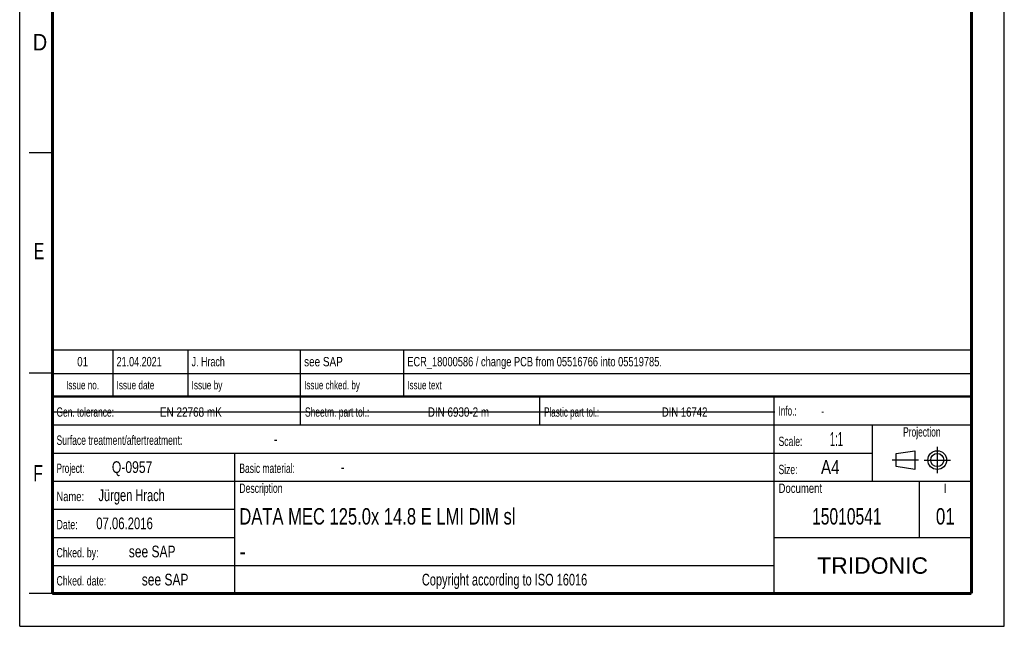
# Model space of a CAD drawing. Header units: millimetres. Extents: x 0 to 210, y 0 to 297.
# Tile 1 of 22: x 0 to 210, y 0 to 129. Entities that reach past the tile are written whole.
import ezdxf
from ezdxf.enums import TextEntityAlignment as Align

# ---------------------------------------------------------------- set-up
doc = ezdxf.new("R2010")
doc.units = ezdxf.units.MM
doc.header["$LTSCALE"] = 19.36
doc.linetypes.add('CENTER', pattern=[0.6, 0.375, -0.075, 0.075, -0.075])
doc.layers.get('0').update_dxf_attribs({"linetype": 'CONTINUOUS'})
doc.layers.add('DEFAULT_1', color=7, linetype='CENTER')
doc.layers.add('Z_NOTICE', color=7, linetype='CONTINUOUS')
doc.styles.get("Standard").update_dxf_attribs({"font": 'txt', "width": 0.7})
doc.styles.add('TEXTSTYLE_2', font='txt', dxfattribs={"width": 0.75})
doc.styles.add('TEXTSTYLE_4', font='arial.ttf')

# ---------------------------------------------------------------- blocks, each defined once
blk = doc.blocks.new('PROJEKTIONSMETHODE_BL0', base_point=(192.31, 35.47))
at = {"color": 2, "linetype": 'CONTINUOUS'}
for p, q in [((186.91, 36.87), (190.91, 37.47)), ((186.91, 34.07), (186.91, 36.87)), ((190.91, 37.47), (190.91, 33.47)), ((190.91, 33.47), (186.91, 34.07))]:
    blk.add_line(p, q, dxfattribs=at)
for radius in [2, 1.4]:
    blk.add_circle((195.71, 35.47), radius, dxfattribs=at)
at = {"layer": 'DEFAULT_1', "color": 2, "linetype": 'CENTER'}
for p, q in [((195.71, 38.27), (195.71, 32.67)), ((191.71, 35.47), (186.11, 35.47)), ((192.91, 35.47), (198.5, 35.47))]:
    blk.add_line(p, q, dxfattribs=at)

msp = doc.modelspace()

# ---------------------------------------------------------------- linework, layer by layer
at = {"color": 2, "linetype": 'CONTINUOUS'}
for p, q in [((0, 0), (0, 297)), ((210, 0), (210, 297)), ((7, 101), (2, 101)), ((6.9136, 48.9602), (6.9136, 58.9602)), ((6.9136, 58.9602), (202.9136, 58.9602)), ((19.9136, 48.9602), (19.9136, 58.9602)), ((35.9136, 48.9602), (35.9136, 58.9602)), ((59.9136, 48.9602), (59.9136, 58.9602)), ((81.9136, 48.9602), (81.9136, 58.9602)), ((202.9136, 48.9602), (202.9136, 58.9602)), ((7, 54), (2, 54)), ((6.9136, 53.9602), (202.9136, 53.9602)), ((6.9135, 6.9601), (6.9135, 48.9601)), ((6.9135, 48.9601), (202.9135, 48.9601)), ((6.9136, 48.9602), (202.9136, 48.9602)), ((59.9135, 42.9601), (59.9135, 48.9601)), ((110.9135, 42.9601), (110.9135, 48.9601)), ((160.9135, 6.9601), (160.9135, 48.9601)), ((202.9135, 6.9601), (202.9135, 48.9601)), ((6.9135, 42.9601), (202.9135, 42.9601)), ((181.9135, 30.9601), (181.9135, 42.9601)), ((6.9135, 36.9601), (181.9135, 36.9601)), ((45.9135, 6.9601), (45.9135, 36.9601)), ((6.9135, 30.9601), (202.9135, 30.9601)), ((191.9135, 18.9601), (191.9135, 30.9601)), ((6.9135, 24.9601), (45.9135, 24.9601)), ((6.9135, 18.9601), (45.9135, 18.9601)), ((160.9135, 18.9601), (202.9135, 18.9601)), ((6.9135, 12.9601), (160.9135, 12.9601)), ((7, 7), (2, 7)), ((6.9135, 6.9601), (202.9135, 6.9601)), ((0, 0), (210, 0))]:
    msp.add_line(p, q, dxfattribs=at)
at = {"color": 7, "linetype": 'CONTINUOUS'}
msp.add_line((7.2924, 45.7433), (161.0924, 45.7433), dxfattribs=at)
for points, const_width in [([(7, 7), (7, 290)], 0.7), ([(203, 7), (203, 290)], 0.7), ([(7, 49), (203, 49)], 0.5), ([(7, 7), (203, 7)], 0.7)]:
    msp.add_lwpolyline(points, dxfattribs=dict(at, const_width=const_width))

# ---------------------------------------------------------------- block references
at = {"color": 2, "linetype": 'CONTINUOUS'}
msp.add_blockref('PROJEKTIONSMETHODE_BL0', (192.3051, 35.4697), dxfattribs=at)

# ---------------------------------------------------------------- texts
at = {"color": 5, "linetype": 'CONTINUOUS', "style": 'TEXTSTYLE_2'}
for s, width, p in [('D', 0.904762, (2.8073, 122.8572)), ('E', 0.714286, (3.0025, 78.3025)), ('F', 0.714286, (2.9222, 30.897))]:
    msp.add_text(s, height=3.5, dxfattribs=dict(at, width=width)).set_placement(p)
at = {"layer": 'Z_NOTICE', "color": 5, "linetype": 'CONTINUOUS', "style": 'TEXTSTYLE_2'}
for s, height, width, p in [('01', 2, 0.77381, (13.4136, 55.4602)), ('Issue no.', 1.8, 0.719577, (13.4136, 50.5602)), ('Projection', 2, 0.671429, (192.4135, 40.4601)), ('I', 2, 0.833333, (197.4135, 28.4601)), ('Copyright according to ISO 16016', 2.5, 0.700149, (103.4135, 8.7101))]:
    msp.add_text(s, height=height, dxfattribs=dict(at, width=width)).set_placement(p, align=Align.CENTER)
for s, height, width, p in [('21.04.2021', 2, 0.719048, (20.6636, 55.4602)), ('J. Hrach', 2, 0.71131, (36.6636, 55.4602)), ('see SAP', 2, 0.792517, (60.6636, 55.4602)), ('ECR_18000586 / change PCB from 05516766 into 05519785.', 2, 0.739418, (82.6636, 55.4602)), ('Issue date ', 1.8, 0.725108, (20.6636, 50.5602)), ('Issue by ', 1.8, 0.732804, (36.6636, 50.5602)), ('Issue chked. by', 1.8, 0.711111, (60.6636, 50.5602)), ('Issue text ', 1.8, 0.712121, (82.6636, 50.5602)), ('Gen. tolerance:', 2, 0.669841, (7.851, 44.7101)), ('EN 22768 mK', 2, 0.792208, (29.9106, 44.7101)), ('Sheetm. part tol.:', 2, 0.67328, (60.851, 44.7101)), ('DIN 6930-2 m', 2, 0.78373, (87.0534, 44.7101)), ('Plastic part tol.:', 2, 0.642857, (111.851, 44.7101)), ('DIN 16742', 2, 0.759259, (136.9582, 44.7101)), ('Info.: ', 2, 0.64966, (161.851, 44.9601)), ('Surface treatment/aftertreatment: ', 2, 0.681373, (7.851, 38.7101)), ('Scale:  ', 2, 0.684524, (161.851, 38.4601)), ('1:1', 3, 0.5, (172.8034, 38.4601)), ('-', 2.5, 0.714286, (54.1844, 38.7101)), ('Project: ', 2, 0.656085, (7.851, 32.7101)), ('Q-0957', 2.5, 0.77381, (19.6606, 32.7101)), ('Basic material: ', 2, 0.675595, (46.851, 32.7101)), ('-', 2.5, 0.714286, (68.4701, 32.7101)), ('Size: ', 2, 0.678571, (161.851, 32.4601)), (' A4', 3, 0.809524, (169.9939, 32.4601)), ('Jürgen Hrach', 2.5, 0.705357, (16.8034, 26.7101)), ('Description', 2, 0.688312, (46.851, 28.4601)), ('Document', 2, 0.761905, (161.851, 28.4601)), ('Name: ', 2, 0.746032, (7.851, 26.7101)), ('07.06.2016', 2.5, 0.721429, (16.3272, 20.7101)), ('Date: ', 2, 0.706349, (7.851, 20.7101)), ('Chked. by: ', 2, 0.701299, (7.851, 14.7101)), ('see SAP', 2.5, 0.765306, (23.2796, 14.7101)), ('Chked. date: ', 2, 0.699634, (7.851, 8.7101)), ('see SAP', 2.5, 0.765306, (26.0415, 8.7101))]:
    msp.add_text(s, height=height, dxfattribs=dict(at, width=width)).set_placement(p)
at = {"layer": 'Z_NOTICE', "color": 5, "linetype": 'CONTINUOUS', "width": 0.714286}
msp.add_text('-', height=1.8, dxfattribs=at).set_placement((170.9463, 44.9601))
at = {"layer": 'Z_NOTICE', "color": 7, "linetype": 'CONTINUOUS', "style": 'TEXTSTYLE_2'}
for s, width, p in [('DATA MEC 125.0x 14.8 E LMI DIM sl', 0.75469, (46.851, 21.7101)), ('-', 0.904762, (46.851, 14.2101))]:
    msp.add_text(s, height=3.5, dxfattribs=dict(at, width=width)).set_placement(p)
for s, width, p in [('15010541', 0.71131, (176.4135, 21.7101)), ('01', 0.77381, (197.4135, 21.7101))]:
    msp.add_text(s, height=3.5, dxfattribs=dict(at, width=width)).set_placement(p, align=Align.CENTER)
at = {"layer": 'Z_NOTICE', "color": 5, "linetype": 'CONTINUOUS', "style": 'TEXTSTYLE_4'}
msp.add_text('TRIDONIC', height=3.5, dxfattribs=at).set_placement((181.9135, 11.2101), align=Align.CENTER)

doc.saveas('drawing.dxf')
